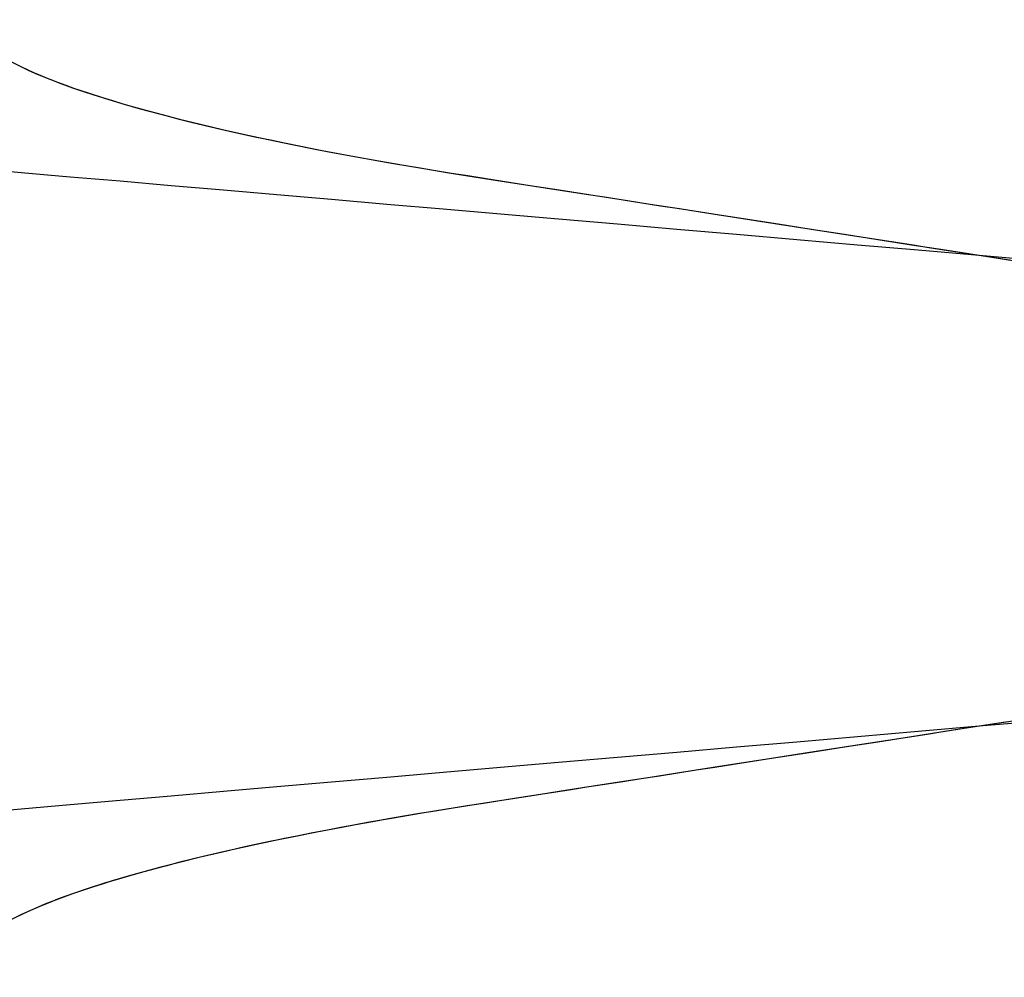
# Model space of a CAD drawing. Header units: millimetres. Extents: x -88 to 88, y -12 to 103.
# Tile 212 of 256: x -35.097 to -34.732, y 11.554 to 11.91. Entities that reach past the tile are written whole.
import ezdxf

# ---------------------------------------------------------------- set-up
doc = ezdxf.new("R2010")
doc.units = ezdxf.units.MM
doc.layers.add('Default', color=7, linetype='Continuous', true_color=0x000000)

msp = doc.modelspace()

# ---------------------------------------------------------------- linework, layer by layer
at = {"layer": 'Default', "color": 254, "true_color": 0xcad1ee, "extrusion": (0.866025, 1.56511e-14, -0.5)}
msp.add_lwpolyline([(11.85185, -21.59629), (11.85661, -21.59622), (11.86152, -21.59598), (11.86657, -21.59557), (11.87177, -21.59497), (11.87441, -21.59459), (11.8771, -21.59415), (11.87981, -21.59366), (11.88256, -21.59312), (11.88534, -21.59251), (11.88815, -21.59184), (11.89099, -21.5911), (11.89385, -21.59029), (11.89675, -21.58942), (11.89966, -21.58847), (11.90261, -21.58745), (11.90557, -21.58635), (11.90855, -21.58517), (11.91155, -21.5839), (11.91456, -21.58256), (11.91758, -21.58112), (11.92062, -21.5796), (11.92366, -21.57799), (11.9267, -21.57628), (11.92975, -21.57448), (11.93279, -21.57258), (11.93582, -21.57059), (11.93885, -21.56849), (11.94185, -21.56629), (11.94484, -21.56399), (11.94781, -21.56159), (11.95075, -21.55907), (11.95366, -21.55646), (11.95653, -21.55373), (11.95936, -21.5509), (11.96214, -21.54797), (11.96487, -21.54492), (11.96754, -21.54177), (11.97015, -21.53852), (11.97269, -21.53516), (11.97516, -21.5317), (11.97756, -21.52814), (11.97986, -21.52448), (11.98208, -21.52073), (11.98421, -21.51688), (11.98623, -21.51294), (11.98815, -21.50892), (11.98997, -21.50482), (11.99167, -21.50063), (11.99325, -21.49638), (11.9947, -21.49205), (11.99604, -21.48766), (11.99724, -21.48322), (11.99831, -21.47872), (11.99924, -21.47417), (12.00003, -21.46959), (12.00069, -21.46497), (12.0012, -21.46032), (12.00156, -21.45566), (12.00178, -21.45098), (12.00185, -21.44629), (12.00178, -21.44161), (12.00156, -21.43693), (12.0012, -21.43226), (12.00069, -21.42762), (12.00003, -21.423), (11.99924, -21.41841), (11.99831, -21.41387), (11.99724, -21.40937), (11.99604, -21.40492), (11.9947, -21.40053), (11.99325, -21.39621), (11.99167, -21.39195), (11.98997, -21.38777), (11.98815, -21.38366), (11.98623, -21.37964), (11.98421, -21.3757), (11.98208, -21.37186), (11.97986, -21.3681), (11.97756, -21.36444), (11.97516, -21.36088), (11.97269, -21.35742), (11.97015, -21.35407), (11.96754, -21.35081), (11.96487, -21.34766), (11.96214, -21.34462), (11.95936, -21.34168), (11.95653, -21.33885), (11.95366, -21.33613), (11.95075, -21.33351), (11.94781, -21.331), (11.94484, -21.32859), (11.94185, -21.32629), (11.93885, -21.32409), (11.93582, -21.322), (11.93279, -21.32), (11.92975, -21.3181), (11.9267, -21.3163), (11.92366, -21.3146), (11.92062, -21.31298), (11.91758, -21.31146), (11.91456, -21.31003), (11.91155, -21.30868), (11.90855, -21.30742), (11.90557, -21.30624), (11.90261, -21.30514), (11.89966, -21.30412), (11.89675, -21.30317), (11.89385, -21.30229), (11.89099, -21.30149), (11.88815, -21.30075), (11.88534, -21.30008), (11.88256, -21.29947), (11.87981, -21.29892), (11.8771, -21.29843), (11.87441, -21.298), (11.87177, -21.29762), (11.86657, -21.29702), (11.86152, -21.2966), (11.85661, -21.29637), (11.85185, -21.29629)], dxfattribs=at)
at = {"layer": 'Default', "color": 254, "true_color": 0xcad1ee, "extrusion": (0.866025, -3.01456e-14, 0.5)}
msp.add_lwpolyline([(11.96852, 14.19488), (11.96376, 14.19496), (11.95885, 14.1952), (11.9538, 14.19561), (11.94861, 14.19621), (11.94596, 14.19659), (11.94328, 14.19702), (11.94056, 14.19751), (11.93781, 14.19806), (11.93504, 14.19867), (11.93223, 14.19934), (11.92939, 14.20008), (11.92652, 14.20088), (11.92363, 14.20176), (11.92071, 14.20271), (11.91777, 14.20373), (11.91481, 14.20483), (11.91183, 14.20601), (11.90883, 14.20727), (11.90582, 14.20862), (11.90279, 14.21005), (11.89976, 14.21157), (11.89672, 14.21319), (11.89367, 14.21489), (11.89063, 14.21669), (11.88759, 14.21859), (11.88455, 14.22059), (11.88153, 14.22269), (11.87852, 14.22488), (11.87553, 14.22719), (11.87256, 14.22959), (11.86962, 14.2321), (11.86672, 14.23472), (11.86385, 14.23744), (11.86102, 14.24027), (11.85824, 14.24321), (11.85551, 14.24625), (11.85283, 14.2494), (11.85022, 14.25266), (11.84768, 14.25602), (11.84521, 14.25948), (11.84282, 14.26304), (11.84051, 14.26669), (11.83829, 14.27045), (11.83617, 14.2743), (11.83414, 14.27823), (11.83222, 14.28226), (11.83041, 14.28636), (11.82871, 14.29054), (11.82713, 14.2948), (11.82567, 14.29913), (11.82434, 14.30352), (11.82314, 14.30796), (11.82207, 14.31246), (11.82113, 14.317), (11.82034, 14.32159), (11.81969, 14.32621), (11.81918, 14.33085), (11.81881, 14.33552), (11.81859, 14.3402), (11.81852, 14.34488), (11.81859, 14.34957), (11.81881, 14.35425), (11.81918, 14.35892), (11.81969, 14.36356), (11.82034, 14.36818), (11.82113, 14.37276), (11.82207, 14.37731), (11.82314, 14.38181), (11.82434, 14.38625), (11.82567, 14.39064), (11.82713, 14.39497), (11.82871, 14.39922), (11.83041, 14.40341), (11.83222, 14.40751), (11.83414, 14.41154), (11.83617, 14.41547), (11.83829, 14.41932), (11.84051, 14.42307), (11.84282, 14.42673), (11.84521, 14.43029), (11.84768, 14.43375), (11.85022, 14.43711), (11.85283, 14.44037), (11.85551, 14.44351), (11.85824, 14.44656), (11.86102, 14.44949), (11.86385, 14.45232), (11.86672, 14.45505), (11.86962, 14.45767), (11.87256, 14.46018), (11.87553, 14.46258), (11.87852, 14.46488), (11.88153, 14.46708), (11.88455, 14.46918), (11.88759, 14.47118), (11.89063, 14.47307), (11.89367, 14.47488), (11.89672, 14.47658), (11.89976, 14.47819), (11.90279, 14.47972), (11.90582, 14.48115), (11.90883, 14.4825), (11.91183, 14.48376), (11.91481, 14.48494), (11.91777, 14.48604), (11.92071, 14.48706), (11.92363, 14.48801), (11.92652, 14.48888), (11.92939, 14.48969), (11.93223, 14.49043), (11.93504, 14.4911), (11.93781, 14.49171), (11.94056, 14.49226), (11.94328, 14.49275), (11.94596, 14.49318), (11.94861, 14.49356), (11.9538, 14.49416), (11.95885, 14.49457), (11.96376, 14.49481), (11.96852, 14.49488)], dxfattribs=at)
at = {"layer": 'Default', "color": 254, "true_color": 0xcad1ee, "extrusion": (0.866025, -2.53655e-14, -0.5)}
msp.add_lwpolyline([(11.85185, -21.29629), (11.84709, -21.29637), (11.84219, -21.2966), (11.83714, -21.29702), (11.83194, -21.29762), (11.82929, -21.298), (11.82661, -21.29843), (11.8239, -21.29892), (11.82115, -21.29947), (11.81837, -21.30008), (11.81556, -21.30075), (11.81272, -21.30149), (11.80985, -21.30229), (11.80696, -21.30317), (11.80404, -21.30412), (11.8011, -21.30514), (11.79814, -21.30624), (11.79516, -21.30742), (11.79216, -21.30868), (11.78915, -21.31003), (11.78612, -21.31146), (11.78309, -21.31298), (11.78005, -21.3146), (11.77701, -21.3163), (11.77396, -21.3181), (11.77092, -21.32), (11.76789, -21.322), (11.76486, -21.32409), (11.76185, -21.32629), (11.75886, -21.32859), (11.7559, -21.331), (11.75296, -21.33351), (11.75005, -21.33613), (11.74718, -21.33885), (11.74435, -21.34168), (11.74157, -21.34462), (11.73884, -21.34766), (11.73617, -21.35081), (11.73356, -21.35407), (11.73101, -21.35742), (11.72854, -21.36088), (11.72615, -21.36444), (11.72385, -21.3681), (11.72163, -21.37186), (11.7195, -21.3757), (11.71748, -21.37964), (11.71555, -21.38366), (11.71374, -21.38777), (11.71204, -21.39195), (11.71046, -21.39621), (11.709, -21.40053), (11.70767, -21.40492), (11.70647, -21.40937), (11.7054, -21.41387), (11.70447, -21.41841), (11.70367, -21.423), (11.70302, -21.42762), (11.70251, -21.43226), (11.70215, -21.43693), (11.70193, -21.44161), (11.70185, -21.44629), (11.70193, -21.45098), (11.70215, -21.45566), (11.70251, -21.46032), (11.70302, -21.46497), (11.70367, -21.46959), (11.70447, -21.47417), (11.7054, -21.47872), (11.70647, -21.48322), (11.70767, -21.48766), (11.709, -21.49205), (11.71046, -21.49638), (11.71204, -21.50063), (11.71374, -21.50482), (11.71555, -21.50892), (11.71748, -21.51294), (11.7195, -21.51688), (11.72163, -21.52073), (11.72385, -21.52448), (11.72615, -21.52814), (11.72854, -21.5317), (11.73101, -21.53516), (11.73356, -21.53852), (11.73617, -21.54177), (11.73884, -21.54492), (11.74157, -21.54797), (11.74435, -21.5509), (11.74718, -21.55373), (11.75005, -21.55646), (11.75296, -21.55907), (11.7559, -21.56159), (11.75886, -21.56399), (11.76185, -21.56629), (11.76486, -21.56849), (11.76789, -21.57059), (11.77092, -21.57258), (11.77396, -21.57448), (11.77701, -21.57628), (11.78005, -21.57799), (11.78309, -21.5796), (11.78612, -21.58112), (11.78915, -21.58256), (11.79216, -21.5839), (11.79516, -21.58517), (11.79814, -21.58635), (11.8011, -21.58745), (11.80404, -21.58847), (11.80696, -21.58942), (11.80985, -21.59029), (11.81272, -21.5911), (11.81556, -21.59184), (11.81837, -21.59251), (11.82115, -21.59312), (11.8239, -21.59366), (11.82661, -21.59415), (11.82929, -21.59459), (11.83194, -21.59497), (11.83714, -21.59557), (11.84219, -21.59598), (11.84709, -21.59622), (11.85185, -21.59629)], dxfattribs=at)
at = {"layer": 'Default', "color": 254, "true_color": 0xcad1ee, "extrusion": (0.866025, -1.41862e-14, 0.5)}
msp.add_lwpolyline([(11.61852, 14.49488), (11.62328, 14.49481), (11.62819, 14.49457), (11.63324, 14.49416), (11.63843, 14.49356), (11.64108, 14.49318), (11.64376, 14.49275), (11.64648, 14.49226), (11.64923, 14.49171), (11.65201, 14.4911), (11.65482, 14.49043), (11.65765, 14.48969), (11.66052, 14.48888), (11.66341, 14.48801), (11.66633, 14.48706), (11.66927, 14.48604), (11.67223, 14.48494), (11.67522, 14.48376), (11.67821, 14.4825), (11.68123, 14.48115), (11.68425, 14.47972), (11.68729, 14.47819), (11.69033, 14.47658), (11.69337, 14.47488), (11.69641, 14.47307), (11.69945, 14.47118), (11.70249, 14.46918), (11.70551, 14.46708), (11.70852, 14.46488), (11.71151, 14.46258), (11.71448, 14.46018), (11.71742, 14.45767), (11.72032, 14.45505), (11.72319, 14.45232), (11.72602, 14.44949), (11.7288, 14.44656), (11.73153, 14.44351), (11.73421, 14.44037), (11.73682, 14.43711), (11.73936, 14.43375), (11.74183, 14.43029), (11.74422, 14.42673), (11.74653, 14.42307), (11.74875, 14.41932), (11.75087, 14.41547), (11.7529, 14.41154), (11.75482, 14.40751), (11.75663, 14.40341), (11.75833, 14.39922), (11.75991, 14.39497), (11.76137, 14.39064), (11.7627, 14.38625), (11.76391, 14.38181), (11.76497, 14.37731), (11.76591, 14.37276), (11.7667, 14.36818), (11.76735, 14.36356), (11.76786, 14.35892), (11.76823, 14.35425), (11.76845, 14.34957), (11.76852, 14.34488), (11.76845, 14.3402), (11.76823, 14.33552), (11.76786, 14.33085), (11.76735, 14.32621), (11.7667, 14.32159), (11.76591, 14.317), (11.76497, 14.31246), (11.76391, 14.30796), (11.7627, 14.30352), (11.76137, 14.29913), (11.75991, 14.2948), (11.75833, 14.29054), (11.75663, 14.28636), (11.75482, 14.28226), (11.7529, 14.27823), (11.75087, 14.2743), (11.74875, 14.27045), (11.74653, 14.26669), (11.74422, 14.26304), (11.74183, 14.25948), (11.73936, 14.25602), (11.73682, 14.25266), (11.73421, 14.2494), (11.73153, 14.24625), (11.7288, 14.24321), (11.72602, 14.24027), (11.72319, 14.23744), (11.72032, 14.23472), (11.71742, 14.2321), (11.71448, 14.22959), (11.71151, 14.22719), (11.70852, 14.22488), (11.70551, 14.22269), (11.70249, 14.22059), (11.69945, 14.21859), (11.69641, 14.21669), (11.69337, 14.21489), (11.69033, 14.21319), (11.68729, 14.21157), (11.68425, 14.21005), (11.68123, 14.20862), (11.67821, 14.20727), (11.67522, 14.20601), (11.67223, 14.20483), (11.66927, 14.20373), (11.66633, 14.20271), (11.66341, 14.20176), (11.66052, 14.20088), (11.65765, 14.20008), (11.65482, 14.19934), (11.65201, 14.19867), (11.64923, 14.19806), (11.64648, 14.19751), (11.64376, 14.19702), (11.64108, 14.19659), (11.63843, 14.19621), (11.63324, 14.19561), (11.62819, 14.1952), (11.62328, 14.19496), (11.61852, 14.19488)], dxfattribs=at)
at = {"layer": 'Default', "color": 254, "true_color": 0xcad1ee, "extrusion": (0.866025, -1.45717e-14, -0.5)}
msp.add_lwpolyline([(11.50185, -21.59629), (11.50661, -21.59622), (11.51152, -21.59598), (11.51657, -21.59557), (11.52177, -21.59497), (11.52441, -21.59459), (11.5271, -21.59415), (11.52981, -21.59366), (11.53256, -21.59312), (11.53534, -21.59251), (11.53815, -21.59184), (11.54099, -21.5911), (11.54385, -21.59029), (11.54675, -21.58942), (11.54966, -21.58847), (11.55261, -21.58745), (11.55557, -21.58635), (11.55855, -21.58517), (11.56155, -21.5839), (11.56456, -21.58256), (11.56758, -21.58112), (11.57062, -21.5796), (11.57366, -21.57799), (11.5767, -21.57628), (11.57975, -21.57448), (11.58279, -21.57258), (11.58582, -21.57059), (11.58885, -21.56849), (11.59185, -21.56629), (11.59484, -21.56399), (11.59781, -21.56159), (11.60075, -21.55907), (11.60366, -21.55646), (11.60653, -21.55373), (11.60936, -21.5509), (11.61214, -21.54797), (11.61487, -21.54492), (11.61754, -21.54177), (11.62015, -21.53852), (11.62269, -21.53516), (11.62516, -21.5317), (11.62756, -21.52814), (11.62986, -21.52448), (11.63208, -21.52073), (11.63421, -21.51688), (11.63623, -21.51294), (11.63815, -21.50892), (11.63997, -21.50482), (11.64167, -21.50063), (11.64325, -21.49638), (11.6447, -21.49205), (11.64604, -21.48766), (11.64724, -21.48322), (11.64831, -21.47872), (11.64924, -21.47417), (11.65003, -21.46959), (11.65069, -21.46497), (11.6512, -21.46032), (11.65156, -21.45566), (11.65178, -21.45098), (11.65185, -21.44629), (11.65178, -21.44161), (11.65156, -21.43693), (11.6512, -21.43226), (11.65069, -21.42762), (11.65003, -21.423), (11.64924, -21.41841), (11.64831, -21.41387), (11.64724, -21.40937), (11.64604, -21.40492), (11.6447, -21.40053), (11.64325, -21.39621), (11.64167, -21.39195), (11.63997, -21.38777), (11.63815, -21.38366), (11.63623, -21.37964), (11.63421, -21.3757), (11.63208, -21.37186), (11.62986, -21.3681), (11.62756, -21.36444), (11.62516, -21.36088), (11.62269, -21.35742), (11.62015, -21.35407), (11.61754, -21.35081), (11.61487, -21.34766), (11.61214, -21.34462), (11.60936, -21.34168), (11.60653, -21.33885), (11.60366, -21.33613), (11.60075, -21.33351), (11.59781, -21.331), (11.59484, -21.32859), (11.59185, -21.32629), (11.58885, -21.32409), (11.58582, -21.322), (11.58279, -21.32), (11.57975, -21.3181), (11.5767, -21.3163), (11.57366, -21.3146), (11.57062, -21.31298), (11.56758, -21.31146), (11.56456, -21.31003), (11.56155, -21.30868), (11.55855, -21.30742), (11.55557, -21.30624), (11.55261, -21.30514), (11.54966, -21.30412), (11.54675, -21.30317), (11.54385, -21.30229), (11.54099, -21.30149), (11.53815, -21.30075), (11.53534, -21.30008), (11.53256, -21.29947), (11.52981, -21.29892), (11.5271, -21.29843), (11.52441, -21.298), (11.52177, -21.29762), (11.51657, -21.29702), (11.51152, -21.2966), (11.50661, -21.29637), (11.50185, -21.29629)], dxfattribs=at)
at = {"layer": 'Default', "color": 254, "true_color": 0xcad1ee, "extrusion": (0.866025, -5.67447e-14, 0.5)}
msp.add_lwpolyline([(11.61852, 14.19488), (11.61376, 14.19496), (11.60885, 14.1952), (11.6038, 14.19561), (11.59861, 14.19621), (11.59596, 14.19659), (11.59328, 14.19702), (11.59056, 14.19751), (11.58781, 14.19806), (11.58504, 14.19867), (11.58223, 14.19934), (11.57939, 14.20008), (11.57652, 14.20088), (11.57363, 14.20176), (11.57071, 14.20271), (11.56777, 14.20373), (11.56481, 14.20483), (11.56183, 14.20601), (11.55883, 14.20727), (11.55582, 14.20862), (11.55279, 14.21005), (11.54976, 14.21157), (11.54672, 14.21319), (11.54367, 14.21489), (11.54063, 14.21669), (11.53759, 14.21859), (11.53455, 14.22059), (11.53153, 14.22269), (11.52852, 14.22488), (11.52553, 14.22719), (11.52256, 14.22959), (11.51962, 14.2321), (11.51672, 14.23472), (11.51385, 14.23744), (11.51102, 14.24027), (11.50824, 14.24321), (11.50551, 14.24625), (11.50283, 14.2494), (11.50022, 14.25266), (11.49768, 14.25602), (11.49521, 14.25948), (11.49282, 14.26304), (11.49051, 14.26669), (11.48829, 14.27045), (11.48617, 14.2743), (11.48414, 14.27823), (11.48222, 14.28226), (11.48041, 14.28636), (11.47871, 14.29054), (11.47713, 14.2948), (11.47567, 14.29913), (11.47434, 14.30352), (11.47314, 14.30796), (11.47207, 14.31246), (11.47113, 14.317), (11.47034, 14.32159), (11.46969, 14.32621), (11.46918, 14.33085), (11.46881, 14.33552), (11.46859, 14.3402), (11.46852, 14.34488), (11.46859, 14.34957), (11.46881, 14.35425), (11.46918, 14.35892), (11.46969, 14.36356), (11.47034, 14.36818), (11.47113, 14.37276), (11.47207, 14.37731), (11.47314, 14.38181), (11.47434, 14.38625), (11.47567, 14.39064), (11.47713, 14.39497), (11.47871, 14.39922), (11.48041, 14.40341), (11.48222, 14.40751), (11.48414, 14.41154), (11.48617, 14.41547), (11.48829, 14.41932), (11.49051, 14.42307), (11.49282, 14.42673), (11.49521, 14.43029), (11.49768, 14.43375), (11.50022, 14.43711), (11.50283, 14.44037), (11.50551, 14.44351), (11.50824, 14.44656), (11.51102, 14.44949), (11.51385, 14.45232), (11.51672, 14.45505), (11.51962, 14.45767), (11.52256, 14.46018), (11.52553, 14.46258), (11.52852, 14.46488), (11.53153, 14.46708), (11.53455, 14.46918), (11.53759, 14.47118), (11.54063, 14.47307), (11.54367, 14.47488), (11.54672, 14.47658), (11.54976, 14.47819), (11.55279, 14.47972), (11.55582, 14.48115), (11.55883, 14.4825), (11.56183, 14.48376), (11.56481, 14.48494), (11.56777, 14.48604), (11.57071, 14.48706), (11.57363, 14.48801), (11.57652, 14.48888), (11.57939, 14.48969), (11.58223, 14.49043), (11.58504, 14.4911), (11.58781, 14.49171), (11.59056, 14.49226), (11.59328, 14.49275), (11.59596, 14.49318), (11.59861, 14.49356), (11.6038, 14.49416), (11.60885, 14.49457), (11.61376, 14.49481), (11.61852, 14.49488)], dxfattribs=at)
at = {"layer": 'Default', "color": 254, "true_color": 0xcad1ee}
for points in [[(-35.1005, 11.89451, -4.20731), (-35.09675, 11.89263, -4.21914), (-35.0926, 11.89072, -4.23088), (-35.08804, 11.8888, -4.24251), (-35.08309, 11.88687, -4.25401), (-35.07776, 11.88492, -4.26535), (-35.07203, 11.88297, -4.27652), (-35.06594, 11.88102, -4.2875), (-35.05948, 11.87907, -4.29827), (-35.05266, 11.87712, -4.30881), (-35.04551, 11.87517, -4.31911), (-35.03803, 11.87324, -4.32914), (-35.03023, 11.87132, -4.3389), (-35.02214, 11.86942, -4.34836), (-35.01377, 11.86753, -4.35753), (-35.00513, 11.86567, -4.36637), (-34.99624, 11.86383, -4.37489), (-34.98713, 11.86202, -4.38308), (-34.97781, 11.86023, -4.39092), (-34.96829, 11.85849, -4.3984), (-34.9586, 11.85677, -4.40554), (-34.94875, 11.85509, -4.41231), (-34.93877, 11.85345, -4.41872), (-34.92868, 11.85185, -4.42476), (-34.9184, 11.85025, -4.43048), (-34.90786, 11.84862, -4.43592), (-34.89707, 11.84694, -4.44106), (-34.88605, 11.84522, -4.44589), (-34.8748, 11.84347, -4.45038), (-34.86335, 11.84169, -4.45454), (-34.85171, 11.83988, -4.45834), (-34.83989, 11.83804, -4.46178), (-34.82791, 11.83618, -4.46483), (-34.81578, 11.83429, -4.4675), (-34.80354, 11.83239, -4.46978), (-34.79119, 11.83047, -4.47165), (-34.77876, 11.82853, -4.47311), (-34.76627, 11.82659, -4.47416), (-34.75373, 11.82464, -4.47479), (-34.74118, 11.82269, -4.475), (-34.72862, 11.82073, -4.47479)], [(-35.099, 11.89374, -4.21221), (-35.09672, 11.89262, -4.21921), (-35.09432, 11.89149, -4.22616), (-35.09178, 11.89036, -4.23306), (-35.0891, 11.88923, -4.23991), (-35.08629, 11.8881, -4.2467), (-35.08335, 11.88696, -4.25344), (-35.08028, 11.88583, -4.26011), (-35.07707, 11.88468, -4.26673), (-35.07374, 11.88354, -4.27329), (-35.07027, 11.8824, -4.27978), (-35.06668, 11.88125, -4.2862), (-35.06296, 11.88011, -4.29256), (-35.05912, 11.87896, -4.29884), (-35.05517, 11.87782, -4.30501), (-35.05111, 11.87669, -4.3111), (-35.04693, 11.87555, -4.31711), (-35.04264, 11.87442, -4.32303), (-35.03823, 11.87329, -4.32887), (-35.03372, 11.87217, -4.33462), (-35.02909, 11.87105, -4.34028), (-35.02435, 11.86993, -4.34584), (-35.0195, 11.86881, -4.35132), (-35.01455, 11.8677, -4.3567), (-35.00949, 11.8666, -4.36198), (-35.00433, 11.8655, -4.36717), (-34.99906, 11.8644, -4.37225), (-34.99369, 11.86331, -4.37724), (-34.98823, 11.86223, -4.38212), (-34.98266, 11.86115, -4.3869), (-34.97723, 11.86013, -4.39138), (-34.97172, 11.85912, -4.39576), (-34.96613, 11.85812, -4.40004), (-34.96046, 11.85713, -4.4042), (-34.95472, 11.85614, -4.40826), (-34.9489, 11.85517, -4.41221), (-34.94302, 11.85419, -4.41605), (-34.93706, 11.85323, -4.41977), (-34.93103, 11.85226, -4.42339), (-34.92494, 11.85129, -4.42689), (-34.91878, 11.85032, -4.43028), (-34.91256, 11.84934, -4.43355), (-34.90627, 11.84836, -4.4367), (-34.89992, 11.84738, -4.43974), (-34.89351, 11.84638, -4.44266), (-34.88705, 11.84538, -4.44547), (-34.88021, 11.84432, -4.44827), (-34.87334, 11.84325, -4.45094), (-34.86642, 11.84217, -4.45347), (-34.85946, 11.84109, -4.45586), (-34.85247, 11.84, -4.45811), (-34.84544, 11.83891, -4.46021), (-34.83838, 11.83781, -4.46218), (-34.83129, 11.83671, -4.46401), (-34.82417, 11.8356, -4.4657), (-34.81702, 11.83449, -4.46725), (-34.80985, 11.83337, -4.46866), (-34.80265, 11.83225, -4.46993), (-34.79544, 11.83113, -4.47106), (-34.78821, 11.83, -4.47204), (-34.78096, 11.82888, -4.47289), (-34.77369, 11.82775, -4.47359), (-34.76642, 11.82661, -4.47415), (-34.75913, 11.82548, -4.47457), (-34.75184, 11.82435, -4.47485), (-34.74454, 11.82321, -4.47499), (-34.73724, 11.82207, -4.47498), (-34.72993, 11.82094, -4.47483)], [(-35.11481, 11.85509, -4.66216), (-35.09685, 11.85345, -4.67369), (-35.07867, 11.85185, -4.68457), (-35.06017, 11.85026, -4.69487), (-35.0412, 11.84862, -4.70466), (-35.02178, 11.84694, -4.71391), (-35.00194, 11.84522, -4.7226), (-34.9817, 11.84347, -4.73069), (-34.96109, 11.84169, -4.73817), (-34.94013, 11.83988, -4.74502), (-34.91885, 11.83804, -4.7512), (-34.89729, 11.83618, -4.7567), (-34.87547, 11.83429, -4.76151), (-34.85343, 11.83239, -4.7656), (-34.8312, 11.83047, -4.76897), (-34.80883, 11.82853, -4.7716), (-34.78634, 11.82659, -4.77349), (-34.76378, 11.82464, -4.77462), (-34.74117, 11.82269, -4.775), (-34.71857, 11.82073, -4.77462)], [(-34.71857, 11.64964, -3.42538), (-34.74117, 11.64769, -3.425), (-34.76378, 11.64573, -3.42538), (-34.78634, 11.64378, -3.42652), (-34.80883, 11.64184, -3.4284), (-34.8312, 11.63991, -3.43103), (-34.85343, 11.63799, -3.4344), (-34.87547, 11.63608, -3.4385), (-34.89729, 11.6342, -3.4433), (-34.91885, 11.63233, -3.44881), (-34.94013, 11.63049, -3.45499), (-34.96109, 11.62868, -3.46183), (-34.9817, 11.6269, -3.46931), (-35.00194, 11.62515, -3.47741), (-35.02178, 11.62344, -3.48609), (-35.0412, 11.62176, -3.49534), (-35.06017, 11.62012, -3.50513), (-35.07867, 11.61852, -3.51544), (-35.09685, 11.61692, -3.52631), (-35.11481, 11.61528, -3.53785)], [(-34.72862, 11.64964, -3.72521), (-34.74118, 11.64769, -3.725), (-34.75373, 11.64573, -3.72521), (-34.76627, 11.64378, -3.72584), (-34.77876, 11.64184, -3.72689), (-34.79119, 11.63991, -3.72835), (-34.80354, 11.63799, -3.73022), (-34.81578, 11.63608, -3.7325), (-34.82791, 11.6342, -3.73517), (-34.83989, 11.63233, -3.73822), (-34.85171, 11.63049, -3.74166), (-34.86335, 11.62868, -3.74546), (-34.8748, 11.6269, -3.74962), (-34.88605, 11.62515, -3.75411), (-34.89707, 11.62344, -3.75894), (-34.90786, 11.62176, -3.76408), (-34.9184, 11.62012, -3.76952), (-34.92868, 11.61852, -3.77524), (-34.93877, 11.61692, -3.78128), (-34.94875, 11.61528, -3.78769), (-34.9586, 11.6136, -3.79446), (-34.96829, 11.61189, -3.8016), (-34.97781, 11.61014, -3.80908), (-34.98713, 11.60836, -3.81692), (-34.99624, 11.60655, -3.82511), (-35.00513, 11.60471, -3.83363), (-35.01377, 11.60285, -3.84247), (-35.02214, 11.60096, -3.85164), (-35.03023, 11.59906, -3.8611), (-35.03803, 11.59713, -3.87086), (-35.04551, 11.5952, -3.88089), (-35.05266, 11.59326, -3.89119), (-35.05948, 11.59131, -3.90173), (-35.06594, 11.58935, -3.9125), (-35.07203, 11.5874, -3.92348), (-35.07776, 11.58545, -3.93465), (-35.08309, 11.58351, -3.94599), (-35.08804, 11.58157, -3.95749), (-35.0926, 11.57965, -3.96912), (-35.09675, 11.57775, -3.98086), (-35.1005, 11.57586, -3.99269)], [(-34.73132, 11.64922, -3.72513), (-34.73861, 11.64809, -3.72501), (-34.7459, 11.64695, -3.72503), (-34.75319, 11.64582, -3.72519), (-34.76048, 11.64468, -3.7255), (-34.76777, 11.64355, -3.72594), (-34.77506, 11.64242, -3.72653), (-34.78235, 11.64128, -3.72727), (-34.78963, 11.64015, -3.72814), (-34.79689, 11.63902, -3.72916), (-34.80415, 11.63789, -3.73033), (-34.81124, 11.63679, -3.7316), (-34.81829, 11.63569, -3.73302), (-34.82532, 11.6346, -3.73456), (-34.83231, 11.63351, -3.73624), (-34.83927, 11.63243, -3.73806), (-34.84618, 11.63135, -3.74), (-34.85306, 11.63028, -3.74208), (-34.8599, 11.62922, -3.74429), (-34.8667, 11.62816, -3.74663), (-34.87345, 11.62711, -3.7491), (-34.88016, 11.62607, -3.75171), (-34.88682, 11.62503, -3.75444), (-34.89342, 11.624, -3.7573), (-34.89998, 11.62298, -3.76029), (-34.90648, 11.62197, -3.7634), (-34.91292, 11.62097, -3.76664), (-34.91912, 11.62001, -3.76991), (-34.92523, 11.61905, -3.77328), (-34.93128, 11.6181, -3.77675), (-34.93725, 11.61715, -3.78034), (-34.94315, 11.61619, -3.78404), (-34.94899, 11.61523, -3.78784), (-34.95476, 11.61426, -3.79177), (-34.96047, 11.61328, -3.79581), (-34.96628, 11.61225, -3.80008), (-34.97198, 11.61122, -3.80444), (-34.97759, 11.61018, -3.80891), (-34.98311, 11.60914, -3.81347), (-34.98853, 11.60809, -3.81815), (-34.99387, 11.60703, -3.82293), (-34.99913, 11.60596, -3.82782), (-35.00431, 11.60488, -3.83282), (-35.00952, 11.60377, -3.83805), (-35.01462, 11.60266, -3.84338), (-35.01961, 11.60154, -3.84881), (-35.02449, 11.60042, -3.85432), (-35.02925, 11.59929, -3.85992), (-35.03389, 11.59816, -3.86561), (-35.03842, 11.59703, -3.87138), (-35.04284, 11.5959, -3.87723), (-35.04713, 11.59477, -3.88317), (-35.05131, 11.59363, -3.88918), (-35.05536, 11.5925, -3.89527), (-35.05929, 11.59136, -3.90144), (-35.0631, 11.59022, -3.90768), (-35.06679, 11.58909, -3.91399), (-35.07035, 11.58795, -3.92037), (-35.07379, 11.58681, -3.92682), (-35.0771, 11.58568, -3.93333), (-35.08029, 11.58455, -3.93991), (-35.08334, 11.58341, -3.94655), (-35.08627, 11.58228, -3.95325), (-35.08907, 11.58115, -3.96001), (-35.09173, 11.58003, -3.96683), (-35.09427, 11.57891, -3.9737), (-35.09667, 11.57779, -3.98062), (-35.09893, 11.57667, -3.9876)]]:
    msp.add_polyline3d(points, dxfattribs=at)

doc.saveas('drawing.dxf')
